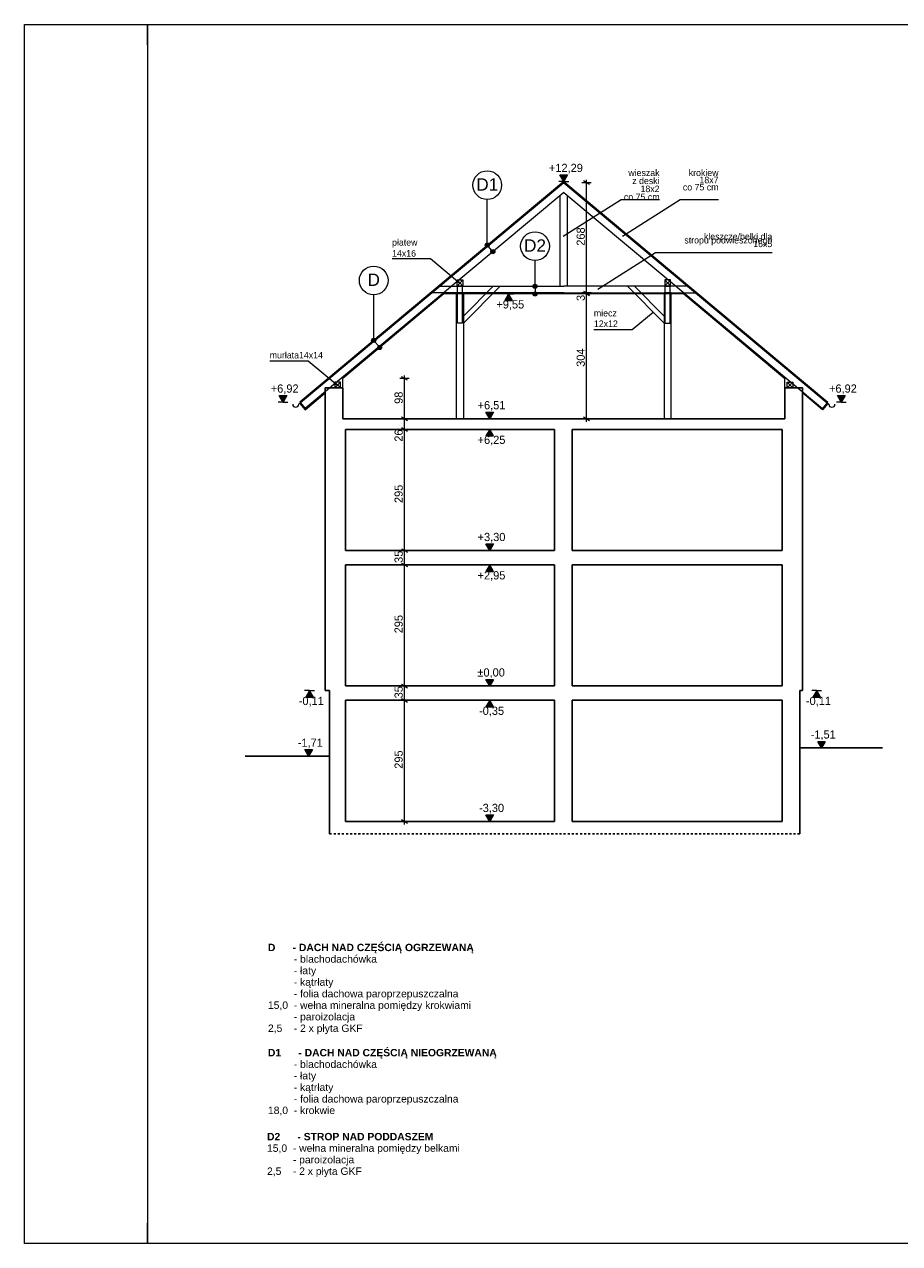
# Model space of a CAD drawing. Extents: x -128160 to 82695, y 7277 to 37028.
# Tile 13 of 14: x 40895 to 62213, y 7328 to 37028. Entities that reach past the tile are written whole.
import ezdxf

# ---------------------------------------------------------------- set-up
doc = ezdxf.new("R2010")
doc.units = 0
doc.header["$MEASUREMENT"] = 0
doc.linetypes.add('Hidden Line', pattern=[100, 50, -50])
doc.layers.add('Arch opisy', color=7, linetype='Continuous')
doc.layers.add('Arch wymiary', color=7, linetype='Continuous')
for name, color, linetype, lineweight in [('Arch opisy_Nr_Pióra__1', 7, 'Continuous', 25), ('Arch opisy_Nr_Pióra__21', 7, 'Continuous', 13), ('ARCH TABELA_Nr_Pióra__21', 7, 'Continuous', 13), ('Arch wymiary_Nr_Pióra__21', 7, 'Continuous', 13), ('INWENT DACH_Nr_Pióra__21', 7, 'Continuous', 13), ('INWENT KONST. DREWNIANA_Nr_Pióra__21', 7, 'Continuous', 13), ('INWENT OPISY_Nr_Pióra__21', 7, 'Continuous', 13), ('INWENT STROPY_Nr_Pióra__1', 7, 'Continuous', 25), ('INWENT TEREN_Nr_Pióra__1', 7, 'Continuous', 25), ('INWENT.ŚCIANY_Nr_Pióra__1', 7, 'Continuous', 25)]:
    doc.layers.add(name, color=color, linetype=linetype, lineweight=lineweight)
doc.styles.add('GENERATED_STYLE_1', font='txt')
doc.styles.add('GENERATED_STYLE_3', font='txt')
doc.styles.add('GENERATED_STYLE_4', font='arial.ttf')
doc.dimstyles.new('GENERATED_STYLE__1', dxfattribs={"dimtxt": 200, "dimasz": 114, "dimexe": 0.18, "dimexo": 0, "dimgap": 0.09, "dimtad": 1, "dimdec": 0, "dimlfac": 0.1, "dimzin": 0, "dimdsep": 46, "dimtxsty": 'GENERATED_STYLE_1', "dimblk": 'ARROWHEAD_2', "dimblk1": 'ARROWHEAD_2', "dimblk2": 'ARROWHEAD_2', "dimcen": 0.09, "dimclrd": 7, "dimclre": 7, "dimclrt": 7, "dimazin": 0, "dimtfac": 1, "dimtdec": 4, "dimtmove": 0, "dimatfit": 3, "dimfxl": 0, "dimtolj": 1, "dimtzin": 0, "dimarcsym": 0})

# ---------------------------------------------------------------- blocks, each defined once
blk = doc.blocks.new('Linia_2', base_point=(49551, 29157))
at = {"layer": 'Arch opisy_Nr_Pióra__21', "linetype": 'Continuous'}
for points in [[(49453, 29333), (49449, 29352), (49439, 29368), (49422, 29379), (49403, 29383), (49384, 29379), (49368, 29368), (49357, 29352), (49353, 29333), (49357, 29314), (49368, 29298), (49384, 29287), (49403, 29283), (49422, 29287), (49439, 29298), (49449, 29314)], [(49601, 29157), (49597, 29176), (49586, 29192), (49570, 29203), (49551, 29207), (49532, 29203), (49515, 29192), (49505, 29176), (49501, 29157), (49505, 29137), (49515, 29121), (49532, 29110), (49551, 29107), (49570, 29110), (49586, 29121), (49597, 29137)]]:
    blk.add_hatch(color=256, dxfattribs=at).paths.add_polyline_path(points, flags=0)
blk.add_line((49519, 29195), (49435, 29295), dxfattribs=at)
for centre in [(49403, 29333), (49551, 29157)]:
    blk.add_circle(centre, 50, dxfattribs=at)
blk = doc.blocks.new('Linia_3', base_point=(49403, 29333))
at = {"layer": 'Arch opisy_Nr_Pióra__21', "linetype": 'Continuous'}
blk.add_line((49403, 29333), (49403, 30441), dxfattribs=at)
blk.add_circle((49403, 30791), 350, dxfattribs=at)
blk = doc.blocks.new('Linia_4', base_point=(52169, 31655))
at = {"layer": 'Arch opisy_Nr_Pióra__21', "linetype": 'Continuous'}
blk.add_line((52169, 31655), (52169, 32762), dxfattribs=at)
blk.add_circle((52169, 33112), 350, dxfattribs=at)
blk = doc.blocks.new('Linia_5', base_point=(52305, 31491))
at = {"layer": 'Arch opisy_Nr_Pióra__21', "linetype": 'Continuous'}
for points in [[(52219, 31655), (52215, 31674), (52204, 31690), (52188, 31701), (52169, 31705), (52150, 31701), (52133, 31690), (52123, 31674), (52119, 31655), (52123, 31635), (52133, 31619), (52150, 31608), (52169, 31605), (52188, 31608), (52204, 31619), (52215, 31635)], [(52355, 31491), (52352, 31510), (52341, 31527), (52325, 31537), (52305, 31541), (52286, 31537), (52270, 31527), (52259, 31510), (52255, 31491), (52259, 31472), (52270, 31456), (52286, 31445), (52305, 31441), (52325, 31445), (52341, 31456), (52352, 31472)]]:
    blk.add_hatch(color=256, dxfattribs=at).paths.add_polyline_path(points, flags=0)
blk.add_line((52273, 31530), (52201, 31616), dxfattribs=at)
for centre in [(52169, 31655), (52305, 31491)]:
    blk.add_circle(centre, 50, dxfattribs=at)
blk = doc.blocks.new('Linia_14', base_point=(53332, 30648))
at = {"layer": 'Arch opisy_Nr_Pióra__21', "linetype": 'Continuous'}
blk.add_line((53332, 30648), (53332, 31275), dxfattribs=at)
blk.add_circle((53332, 31625), 350, dxfattribs=at)
blk = doc.blocks.new('Linia_15', base_point=(53332, 30648))
at = {"layer": 'Arch opisy_Nr_Pióra__21', "linetype": 'Continuous'}
for points in [[(53382, 30648), (53379, 30667), (53368, 30683), (53352, 30694), (53332, 30698), (53313, 30694), (53297, 30683), (53286, 30667), (53282, 30648), (53286, 30629), (53297, 30612), (53313, 30602), (53332, 30598), (53352, 30602), (53368, 30612), (53379, 30629)], [(53382, 30463), (53379, 30482), (53368, 30498), (53352, 30509), (53332, 30513), (53313, 30509), (53297, 30498), (53286, 30482), (53282, 30463), (53286, 30444), (53297, 30427), (53313, 30417), (53332, 30413), (53352, 30417), (53368, 30427), (53379, 30444)]]:
    blk.add_hatch(color=256, dxfattribs=at).paths.add_polyline_path(points, flags=0)
blk.add_line((53332, 30598), (53332, 30513), dxfattribs=at)
for centre in [(53332, 30648), (53332, 30463)]:
    blk.add_circle(centre, 50, dxfattribs=at)
blk = doc.blocks.new('Wymiary_1', base_point=(52231, 20913))
at = {"layer": 'Arch wymiary_Nr_Pióra__21', "linetype": 'Continuous'}
blk.add_hatch(color=256, dxfattribs=at).paths.add_polyline_path([(52231, 20913), (52138, 21073), (52324, 21073)], flags=0)
for p, q in [((52231, 20913), (52111, 20913)), ((52231, 20913), (52138, 21073)), ((52138, 21073), (52324, 21073)), ((52324, 21073), (52231, 20913)), ((52231, 20913), (52351, 20913))]:
    blk.add_line(p, q, dxfattribs=at)
at = {"layer": 'Arch wymiary_Nr_Pióra__21', "insert": (51930, 21105), "char_height": 200, "attachment_point": 7, "style": 'GENERATED_STYLE_1'}
blk.add_mtext('{±0,00}', dxfattribs=at)
blk = doc.blocks.new('Wymiary_2', base_point=(52231, 17613))
at = {"layer": 'Arch wymiary_Nr_Pióra__21', "linetype": 'Continuous'}
blk.add_hatch(color=256, dxfattribs=at).paths.add_polyline_path([(52231, 17613), (52138, 17773), (52324, 17773)], flags=0)
for p, q in [((52231, 17613), (52111, 17613)), ((52231, 17613), (52138, 17773)), ((52138, 17773), (52324, 17773)), ((52324, 17773), (52231, 17613)), ((52231, 17613), (52351, 17613))]:
    blk.add_line(p, q, dxfattribs=at)
at = {"layer": 'Arch wymiary_Nr_Pióra__21', "insert": (51969, 17805), "char_height": 200, "attachment_point": 7, "style": 'GENERATED_STYLE_1'}
blk.add_mtext('{-3,30}', dxfattribs=at)
blk = doc.blocks.new('Wymiary_3', base_point=(52231, 24213))
at = {"layer": 'Arch wymiary_Nr_Pióra__21', "linetype": 'Continuous'}
blk.add_hatch(color=256, dxfattribs=at).paths.add_polyline_path([(52231, 24213), (52138, 24373), (52324, 24373)], flags=0)
for p, q in [((52231, 24213), (52138, 24373)), ((52138, 24373), (52324, 24373)), ((52324, 24373), (52231, 24213)), ((52231, 24213), (52111, 24213)), ((52231, 24213), (52351, 24213))]:
    blk.add_line(p, q, dxfattribs=at)
at = {"layer": 'Arch wymiary_Nr_Pióra__21', "insert": (51934, 24405), "char_height": 200, "attachment_point": 7, "style": 'GENERATED_STYLE_1'}
blk.add_mtext('{+3,30}', dxfattribs=at)
blk = doc.blocks.new('Wymiary_4', base_point=(52231, 27423))
at = {"layer": 'Arch wymiary_Nr_Pióra__21', "linetype": 'Continuous'}
blk.add_hatch(color=256, dxfattribs=at).paths.add_polyline_path([(52231, 27423), (52138, 27583), (52324, 27583)], flags=0)
for p, q in [((52231, 27423), (52111, 27423)), ((52231, 27423), (52138, 27583)), ((52138, 27583), (52324, 27583)), ((52324, 27583), (52231, 27423)), ((52231, 27423), (52351, 27423))]:
    blk.add_line(p, q, dxfattribs=at)
at = {"layer": 'Arch wymiary_Nr_Pióra__21', "insert": (51934, 27615), "char_height": 200, "attachment_point": 7, "style": 'GENERATED_STYLE_1'}
blk.add_mtext('{+6,51}', dxfattribs=at)
blk = doc.blocks.new('Wymiary_5', base_point=(54034, 33203))
at = {"layer": 'Arch wymiary_Nr_Pióra__21', "linetype": 'Continuous'}
blk.add_hatch(color=256, dxfattribs=at).paths.add_polyline_path([(54034, 33203), (53941, 33363), (54127, 33363)], flags=0)
for p, q in [((54034, 33203), (53941, 33363)), ((53941, 33363), (54127, 33363)), ((54127, 33363), (54034, 33203)), ((54034, 33203), (53914, 33203)), ((54034, 33203), (54154, 33203))]:
    blk.add_line(p, q, dxfattribs=at)
at = {"layer": 'Arch wymiary_Nr_Pióra__21', "insert": (53672, 33395), "char_height": 200, "attachment_point": 7, "style": 'GENERATED_STYLE_1'}
blk.add_mtext('{+12,29}', dxfattribs=at)
blk = doc.blocks.new('Wymiary_6', base_point=(52690, 30463))
at = {"layer": 'Arch wymiary_Nr_Pióra__21', "linetype": 'Continuous'}
blk.add_hatch(color=256, dxfattribs=at).paths.add_polyline_path([(52690, 30463), (52597, 30303), (52783, 30303)], flags=0)
for p, q in [((52690, 30463), (52570, 30463)), ((52690, 30463), (52597, 30303)), ((52597, 30303), (52783, 30303)), ((52690, 30463), (52810, 30463)), ((52783, 30303), (52690, 30463))]:
    blk.add_line(p, q, dxfattribs=at)
at = {"layer": 'Arch wymiary_Nr_Pióra__21', "insert": (52392, 30071), "char_height": 200, "attachment_point": 7, "style": 'GENERATED_STYLE_1'}
blk.add_mtext('{+9,55}', dxfattribs=at)
blk = doc.blocks.new('Wymiary_7', base_point=(52231, 27163))
at = {"layer": 'Arch wymiary_Nr_Pióra__21', "linetype": 'Continuous'}
blk.add_hatch(color=256, dxfattribs=at).paths.add_polyline_path([(52231, 27163), (52138, 27003), (52324, 27003)], flags=0)
for p, q in [((52231, 27163), (52111, 27163)), ((52231, 27163), (52138, 27003)), ((52231, 27163), (52351, 27163)), ((52324, 27003), (52231, 27163)), ((52138, 27003), (52324, 27003))]:
    blk.add_line(p, q, dxfattribs=at)
at = {"layer": 'Arch wymiary_Nr_Pióra__21', "insert": (51934, 26771), "char_height": 200, "attachment_point": 7, "style": 'GENERATED_STYLE_1'}
blk.add_mtext('{+6,25}', dxfattribs=at)
blk = doc.blocks.new('Wymiary_8', base_point=(47840, 20803))
at = {"layer": 'Arch wymiary_Nr_Pióra__21', "linetype": 'Continuous'}
blk.add_hatch(color=256, dxfattribs=at).paths.add_polyline_path([(47840, 20803), (47747, 20643), (47933, 20643)], flags=0)
for p, q in [((47840, 20803), (47720, 20803)), ((47840, 20803), (47747, 20643)), ((47840, 20803), (47960, 20803)), ((47933, 20643), (47840, 20803)), ((47747, 20643), (47933, 20643))]:
    blk.add_line(p, q, dxfattribs=at)
at = {"layer": 'Arch wymiary_Nr_Pióra__21', "insert": (47578, 20411), "char_height": 200, "attachment_point": 7, "style": 'GENERATED_STYLE_1'}
blk.add_mtext('{-0,11}', dxfattribs=at)
blk = doc.blocks.new('Wymiary_9', base_point=(60193, 20803))
at = {"layer": 'Arch wymiary_Nr_Pióra__21', "linetype": 'Continuous'}
blk.add_hatch(color=256, dxfattribs=at).paths.add_polyline_path([(60193, 20803), (60100, 20643), (60286, 20643)], flags=0)
for p, q in [((60193, 20803), (60073, 20803)), ((60193, 20803), (60100, 20643)), ((60193, 20803), (60313, 20803)), ((60286, 20643), (60193, 20803)), ((60100, 20643), (60286, 20643))]:
    blk.add_line(p, q, dxfattribs=at)
at = {"layer": 'Arch wymiary_Nr_Pióra__21', "insert": (59931, 20411), "char_height": 200, "attachment_point": 7, "style": 'GENERATED_STYLE_1'}
blk.add_mtext('{-0,11}', dxfattribs=at)
blk = doc.blocks.new('Wymiary_10', base_point=(60311, 19403))
at = {"layer": 'Arch wymiary_Nr_Pióra__21', "linetype": 'Continuous'}
blk.add_hatch(color=256, dxfattribs=at).paths.add_polyline_path([(60311, 19403), (60218, 19563), (60403, 19563)], flags=0)
for p, q in [((60311, 19403), (60191, 19403)), ((60311, 19403), (60218, 19563)), ((60218, 19563), (60403, 19563)), ((60403, 19563), (60311, 19403)), ((60311, 19403), (60431, 19403))]:
    blk.add_line(p, q, dxfattribs=at)
at = {"layer": 'Arch wymiary_Nr_Pióra__21', "insert": (60048, 19595), "char_height": 200, "attachment_point": 7, "style": 'GENERATED_STYLE_1'}
blk.add_mtext('{-1,51}', dxfattribs=at)
blk = doc.blocks.new('Wymiary_11', base_point=(47817, 19203))
at = {"layer": 'Arch wymiary_Nr_Pióra__21', "linetype": 'Continuous'}
blk.add_hatch(color=256, dxfattribs=at).paths.add_polyline_path([(47817, 19203), (47724, 19363), (47910, 19363)], flags=0)
for p, q in [((47817, 19203), (47724, 19363)), ((47724, 19363), (47910, 19363)), ((47910, 19363), (47817, 19203)), ((47817, 19203), (47697, 19203)), ((47817, 19203), (47937, 19203))]:
    blk.add_line(p, q, dxfattribs=at)
at = {"layer": 'Arch wymiary_Nr_Pióra__21', "insert": (47554, 19395), "char_height": 200, "attachment_point": 7, "style": 'GENERATED_STYLE_1'}
blk.add_mtext('{-1,71}', dxfattribs=at)
blk = doc.blocks.new('Wymiary_12', base_point=(52231, 23863))
at = {"layer": 'Arch wymiary_Nr_Pióra__21', "linetype": 'Continuous'}
blk.add_hatch(color=256, dxfattribs=at).paths.add_polyline_path([(52231, 23863), (52138, 23703), (52324, 23703)], flags=0)
for p, q in [((52231, 23863), (52111, 23863)), ((52231, 23863), (52138, 23703)), ((52231, 23863), (52351, 23863)), ((52324, 23703), (52231, 23863)), ((52138, 23703), (52324, 23703))]:
    blk.add_line(p, q, dxfattribs=at)
at = {"layer": 'Arch wymiary_Nr_Pióra__21', "insert": (51934, 23471), "char_height": 200, "attachment_point": 7, "style": 'GENERATED_STYLE_1'}
blk.add_mtext('{+2,95}', dxfattribs=at)
blk = doc.blocks.new('Wymiary_13', base_point=(52231, 20563))
at = {"layer": 'Arch wymiary_Nr_Pióra__21', "linetype": 'Continuous'}
blk.add_hatch(color=256, dxfattribs=at).paths.add_polyline_path([(52231, 20563), (52138, 20403), (52324, 20403)], flags=0)
for p, q in [((52231, 20563), (52111, 20563)), ((52231, 20563), (52138, 20403)), ((52231, 20563), (52351, 20563)), ((52324, 20403), (52231, 20563)), ((52138, 20403), (52324, 20403))]:
    blk.add_line(p, q, dxfattribs=at)
at = {"layer": 'Arch wymiary_Nr_Pióra__21', "insert": (51969, 20171), "char_height": 200, "attachment_point": 7, "style": 'GENERATED_STYLE_1'}
blk.add_mtext('{-0,35}', dxfattribs=at)
blk = doc.blocks.new('*D39')
at = {"layer": 'Arch wymiary_Nr_Pióra__21', "linetype": 'Continuous'}
for p, q in [((50266, 20563), (50041, 20563)), ((50078, 20606), (50228, 20520)), ((50153, 17613), (50153, 20563)), ((50266, 17613), (50041, 17613)), ((50078, 17656), (50228, 17570)), ((50153, 17539), (50153, 17613))]:
    blk.add_line(p, q, dxfattribs=at)
at = {"layer": 'Arch wymiary_Nr_Pióra__21', "char_height": 200, "attachment_point": 7, "rotation": 90, "style": 'GENERATED_STYLE_1'}
for s, insert in [('{98}', (50113, 27785)), ('{26}', (50113, 26863)), ('{295}', (50113, 25368)), ('{35}', (50113, 23910)), ('{295}', (50113, 22196)), ('{35}', (50113, 20610)), ('{295}', (50113, 18896))]:
    blk.add_mtext(s, dxfattribs=dict(at, insert=insert))
blk = doc.blocks.new('ARROWHEAD_2')
at = {"color": 0, "linetype": 'Continuous', "lineweight": 0}
for p, q in [((0, 0), (-1, 0)), ((-0.38, -0.66), (0.38, 0.66))]:
    blk.add_line(p, q, dxfattribs=at)
blk = doc.blocks.new('*D41')
at = {"layer": 'Arch wymiary_Nr_Pióra__21', "linetype": 'Continuous'}
for p, q in [((50266, 20913), (50041, 20913)), ((50078, 20956), (50228, 20870)), ((50153, 20563), (50153, 20913)), ((50266, 20563), (50041, 20563)), ((50078, 20606), (50228, 20520))]:
    blk.add_line(p, q, dxfattribs=at)
at = {"layer": 'Arch wymiary_Nr_Pióra__21', "char_height": 200, "attachment_point": 7, "rotation": 90, "style": 'GENERATED_STYLE_1'}
for s, insert in [('{98}', (50113, 27785)), ('{26}', (50113, 26863)), ('{295}', (50113, 25368)), ('{35}', (50113, 23910)), ('{295}', (50113, 22196)), ('{35}', (50113, 20610)), ('{295}', (50113, 18896))]:
    blk.add_mtext(s, dxfattribs=dict(at, insert=insert))
blk = doc.blocks.new('*D42')
at = {"layer": 'Arch wymiary_Nr_Pióra__21', "linetype": 'Continuous'}
for p, q in [((50266, 23863), (50041, 23863)), ((50078, 23906), (50228, 23820)), ((50153, 20913), (50153, 23863)), ((50266, 20913), (50041, 20913)), ((50078, 20956), (50228, 20870))]:
    blk.add_line(p, q, dxfattribs=at)
at = {"layer": 'Arch wymiary_Nr_Pióra__21', "char_height": 200, "attachment_point": 7, "rotation": 90, "style": 'GENERATED_STYLE_1'}
for s, insert in [('{98}', (50113, 27785)), ('{26}', (50113, 26863)), ('{295}', (50113, 25368)), ('{35}', (50113, 23910)), ('{295}', (50113, 22196)), ('{35}', (50113, 20610)), ('{295}', (50113, 18896))]:
    blk.add_mtext(s, dxfattribs=dict(at, insert=insert))
blk = doc.blocks.new('*D43')
at = {"layer": 'Arch wymiary_Nr_Pióra__21', "linetype": 'Continuous'}
for p, q in [((50266, 24213), (50041, 24213)), ((50078, 24256), (50228, 24170)), ((50153, 23863), (50153, 24213)), ((50266, 23863), (50041, 23863)), ((50078, 23906), (50228, 23820))]:
    blk.add_line(p, q, dxfattribs=at)
at = {"layer": 'Arch wymiary_Nr_Pióra__21', "char_height": 200, "attachment_point": 7, "rotation": 90, "style": 'GENERATED_STYLE_1'}
for s, insert in [('{98}', (50113, 27785)), ('{26}', (50113, 26863)), ('{295}', (50113, 25368)), ('{35}', (50113, 23910)), ('{295}', (50113, 22196)), ('{35}', (50113, 20610)), ('{295}', (50113, 18896))]:
    blk.add_mtext(s, dxfattribs=dict(at, insert=insert))
blk = doc.blocks.new('*D44')
at = {"layer": 'Arch wymiary_Nr_Pióra__21', "linetype": 'Continuous'}
for p, q in [((50266, 27163), (50041, 27163)), ((50078, 27206), (50228, 27120)), ((50153, 24213), (50153, 27163)), ((50266, 24213), (50041, 24213)), ((50078, 24256), (50228, 24170))]:
    blk.add_line(p, q, dxfattribs=at)
at = {"layer": 'Arch wymiary_Nr_Pióra__21', "char_height": 200, "attachment_point": 7, "rotation": 90, "style": 'GENERATED_STYLE_1'}
for s, insert in [('{98}', (50113, 27785)), ('{26}', (50113, 26863)), ('{295}', (50113, 25368)), ('{35}', (50113, 23910)), ('{295}', (50113, 22196)), ('{35}', (50113, 20610)), ('{295}', (50113, 18896))]:
    blk.add_mtext(s, dxfattribs=dict(at, insert=insert))
blk = doc.blocks.new('*D45')
at = {"layer": 'Arch wymiary_Nr_Pióra__21', "linetype": 'Continuous'}
for p, q in [((50266, 27423), (50041, 27423)), ((50078, 27466), (50228, 27380)), ((50153, 27163), (50153, 27423)), ((50266, 27163), (50041, 27163)), ((50078, 27206), (50228, 27120))]:
    blk.add_line(p, q, dxfattribs=at)
at = {"layer": 'Arch wymiary_Nr_Pióra__21', "char_height": 200, "attachment_point": 7, "rotation": 90, "style": 'GENERATED_STYLE_1'}
for s, insert in [('{98}', (50113, 27785)), ('{26}', (50113, 26863)), ('{295}', (50113, 25368)), ('{35}', (50113, 23910)), ('{295}', (50113, 22196)), ('{35}', (50113, 20610)), ('{295}', (50113, 18896))]:
    blk.add_mtext(s, dxfattribs=dict(at, insert=insert))
blk = doc.blocks.new('*D46')
at = {"layer": 'Arch wymiary_Nr_Pióra__21', "linetype": 'Continuous'}
for p, q in [((50266, 28403), (50041, 28403)), ((50228, 28360), (50078, 28446)), ((50153, 28403), (50153, 28476)), ((50153, 27423), (50153, 28403)), ((50266, 27423), (50041, 27423)), ((50078, 27466), (50228, 27380))]:
    blk.add_line(p, q, dxfattribs=at)
at = {"layer": 'Arch wymiary_Nr_Pióra__21', "char_height": 200, "attachment_point": 7, "rotation": 90, "style": 'GENERATED_STYLE_1'}
for s, insert in [('{98}', (50113, 27785)), ('{26}', (50113, 26863)), ('{295}', (50113, 25368)), ('{35}', (50113, 23910)), ('{295}', (50113, 22196)), ('{35}', (50113, 20610)), ('{295}', (50113, 18896))]:
    blk.add_mtext(s, dxfattribs=dict(at, insert=insert))
blk = doc.blocks.new('*D47')
at = {"layer": 'Arch wymiary_Nr_Pióra__21', "linetype": 'Continuous'}
for p, q in [((54701, 30463), (54476, 30463)), ((54513, 30531), (54663, 30445)), ((54663, 30420), (54513, 30506)), ((54588, 27423), (54588, 30463)), ((54701, 27423), (54476, 27423)), ((54513, 27466), (54663, 27380)), ((54588, 27349), (54588, 27423))]:
    blk.add_line(p, q, dxfattribs=at)
at = {"layer": 'Arch wymiary_Nr_Pióra__21', "char_height": 200, "attachment_point": 7, "rotation": 90, "style": 'GENERATED_STYLE_1'}
for s, insert in [('{268}', (54548, 31637)), ('{3}', (54548, 30291)), ('{304}', (54548, 28687))]:
    blk.add_mtext(s, dxfattribs=dict(at, insert=insert))
blk = doc.blocks.new('*D48')
at = {"layer": 'Arch wymiary_Nr_Pióra__21', "linetype": 'Continuous'}
for p, q in [((54701, 30488), (54476, 30488)), ((54701, 30463), (54476, 30463)), ((54513, 30531), (54663, 30445)), ((54663, 30420), (54513, 30506)), ((54588, 30463), (54588, 30488))]:
    blk.add_line(p, q, dxfattribs=at)
at = {"layer": 'Arch wymiary_Nr_Pióra__21', "char_height": 200, "attachment_point": 7, "rotation": 90, "style": 'GENERATED_STYLE_1'}
for s, insert in [('{268}', (54548, 31637)), ('{3}', (54548, 30291)), ('{304}', (54548, 28687))]:
    blk.add_mtext(s, dxfattribs=dict(at, insert=insert))
blk = doc.blocks.new('*D49')
at = {"layer": 'Arch wymiary_Nr_Pióra__21', "linetype": 'Continuous'}
for p, q in [((54701, 33170), (54476, 33170)), ((54663, 33127), (54513, 33214)), ((54588, 33170), (54588, 33244)), ((54588, 30488), (54588, 33170)), ((54701, 30488), (54476, 30488)), ((54513, 30531), (54663, 30445)), ((54663, 30420), (54513, 30506))]:
    blk.add_line(p, q, dxfattribs=at)
at = {"layer": 'Arch wymiary_Nr_Pióra__21', "char_height": 200, "attachment_point": 7, "rotation": 90, "style": 'GENERATED_STYLE_1'}
for s, insert in [('{268}', (54548, 31637)), ('{3}', (54548, 30291)), ('{304}', (54548, 28687))]:
    blk.add_mtext(s, dxfattribs=dict(at, insert=insert))
blk = doc.blocks.new('Wymiary_23', base_point=(47195, 27828))
at = {"layer": 'Arch wymiary_Nr_Pióra__21', "linetype": 'Continuous'}
blk.add_hatch(color=256, dxfattribs=at).paths.add_polyline_path([(47195, 27828), (47102, 27988), (47287, 27988)], flags=0)
for p, q in [((47195, 27828), (47102, 27988)), ((47102, 27988), (47287, 27988)), ((47287, 27988), (47195, 27828)), ((47195, 27828), (47075, 27828)), ((47195, 27828), (47315, 27828))]:
    blk.add_line(p, q, dxfattribs=at)
at = {"layer": 'Arch wymiary_Nr_Pióra__21', "insert": (46897, 28020), "char_height": 200, "attachment_point": 7, "style": 'GENERATED_STYLE_1'}
blk.add_mtext('{+6,92}', dxfattribs=at)
blk = doc.blocks.new('Wymiary_24', base_point=(60792, 27828))
at = {"layer": 'Arch wymiary_Nr_Pióra__21', "linetype": 'Continuous'}
blk.add_hatch(color=256, dxfattribs=at).paths.add_polyline_path([(60792, 27828), (60699, 27988), (60885, 27988)], flags=0)
for p, q in [((60792, 27828), (60699, 27988)), ((60699, 27988), (60885, 27988)), ((60885, 27988), (60792, 27828)), ((60792, 27828), (60672, 27828)), ((60792, 27828), (60912, 27828))]:
    blk.add_line(p, q, dxfattribs=at)
at = {"layer": 'Arch wymiary_Nr_Pióra__21', "insert": (60494, 28020), "char_height": 200, "attachment_point": 7, "style": 'GENERATED_STYLE_1'}
blk.add_mtext('{+6,92}', dxfattribs=at)

msp = doc.modelspace()

# ---------------------------------------------------------------- linework, layer by layer
at = {"layer": 'ARCH TABELA_Nr_Pióra__21', "linetype": 'Continuous'}
for p, q in [((40895, 7328.4), (40895, 37028.4)), ((40895, 37028.4), (82695, 37028.4)), ((43895, 37028.4), (43895, 7328.4)), ((43895, 36528.4), (43895, 37028.4)), ((43895, 7328.4), (43895, 7828.4)), ((82695, 7328.4), (40895, 7328.4))]:
    msp.add_line(p, q, dxfattribs=at)
at = {"layer": 'INWENT DACH_Nr_Pióra__21', "linetype": 'Continuous'}
for p, q in [((54033.8, 33202.8), (47602.8, 27828.4)), ((54033.8, 33202.8), (60464.8, 27828.4)), ((51113.8, 30462.8), (48648.8, 28402.8)), ((56953.8, 30462.8), (51113.8, 30462.8)), ((56953.8, 30462.8), (59418.8, 28402.8)), ((48648.8, 28172.8), (48648.8, 28402.8)), ((59418.8, 28172.8), (59418.8, 28402.8)), ((47731.7, 27642.9), (48218.8, 28050)), ((60335.9, 27642.9), (59848.8, 28050)), ((47618.8, 27809.2), (47580.4, 27777.2)), ((47618.8, 27809.2), (47602.8, 27828.4)), ((47603.5, 27796.4), (47731.7, 27642.9)), ((60464.2, 27796.4), (60335.9, 27642.9)), ((60448.8, 27809.2), (60464.8, 27828.4)), ((60448.8, 27809.2), (60487.2, 27777.2))]:
    msp.add_line(p, q, dxfattribs=at)
for centre in [(47505.4, 27777.2), (60562.2, 27777.2)]:
    msp.add_arc(centre, 75, 180, 0, dxfattribs=at)
at = {"layer": 'INWENT KONST. DREWNIANA_Nr_Pióra__21', "linetype": 'Continuous'}
for p, q in [((54033.8, 33170.2), (47618.8, 27809.2)), ((54033.8, 33170.2), (60448.8, 27809.2)), ((54033.8, 32935.7), (47734.2, 27671.1)), ((53943.8, 30647.8), (53943.8, 32860.4)), ((54033.8, 32935.7), (60333.4, 27671.1)), ((54123.8, 30647.8), (54123.8, 32860.4)), ((51015.5, 30647.8), (54033.8, 30647.8)), ((51433.8, 30647.8), (51433.8, 30807.8)), ((51433.8, 30807.8), (51573.8, 30807.8)), ((51573.8, 30647.8), (51433.8, 30807.8)), ((51433.8, 30647.8), (51573.8, 30807.8)), ((51573.8, 30647.8), (51433.8, 30647.8)), ((51443.8, 29753.1), (51443.8, 30647.8)), ((51563.8, 29753.1), (51563.8, 30647.8)), ((51573.8, 30807.8), (51573.8, 30647.8)), ((51588.8, 29753.1), (52483.5, 30647.8)), ((51588.8, 29922.8), (52313.8, 30647.8)), ((57052.1, 30647.8), (54033.8, 30647.8)), ((56478.8, 29753.1), (55584.1, 30647.8)), ((56478.8, 29922.8), (55753.8, 30647.8)), ((56633.8, 30807.8), (56493.8, 30807.8)), ((56493.8, 30807.8), (56493.8, 30647.8)), ((56493.8, 30647.8), (56633.8, 30807.8)), ((56633.8, 30647.8), (56493.8, 30807.8)), ((56493.8, 30647.8), (56633.8, 30647.8)), ((56503.8, 29753.1), (56503.8, 30647.8)), ((56623.8, 29753.1), (56623.8, 30647.8)), ((56633.8, 30647.8), (56633.8, 30807.8)), ((54033.8, 30487.8), (50824, 30487.8)), ((51418.8, 27422.8), (51418.8, 30487.8)), ((51418.8, 30487.8), (51588.8, 30487.8)), ((51588.8, 30487.8), (51588.8, 27422.8)), ((54033.8, 30487.8), (57243.6, 30487.8)), ((56648.8, 30487.8), (56478.8, 30487.8)), ((56478.8, 30487.8), (56478.8, 27422.8)), ((56648.8, 27422.8), (56648.8, 30487.8)), ((51563.8, 29753.1), (51443.8, 29753.1)), ((56503.8, 29753.1), (56623.8, 29753.1)), ((48593.8, 28312.8), (48453.8, 28312.8)), ((48453.8, 28312.8), (48453.8, 28172.8)), ((48453.8, 28172.8), (48593.8, 28312.8)), ((48593.8, 28172.8), (48453.8, 28312.8)), ((48593.8, 28172.8), (48593.8, 28312.8)), ((59473.8, 28172.8), (59473.8, 28312.8)), ((59473.8, 28312.8), (59613.8, 28312.8)), ((59613.8, 28172.8), (59473.8, 28312.8)), ((59473.8, 28172.8), (59613.8, 28312.8)), ((59613.8, 28312.8), (59613.8, 28172.8)), ((48453.8, 28172.8), (48593.8, 28172.8)), ((59613.8, 28172.8), (59473.8, 28172.8)), ((47618.8, 27809.2), (47734.2, 27671.1)), ((60448.8, 27809.2), (60333.4, 27671.1))]:
    msp.add_line(p, q, dxfattribs=at)
at = {"layer": 'INWENT OPISY_Nr_Pióra__21', "linetype": 'Continuous'}
for p, q in [((55431.8, 32752.6), (54022.1, 31860.8)), ((56366.4, 32752.6), (55431.8, 32752.6)), ((56867.4, 32752.6), (55464.6, 31865.1)), ((57802, 32752.6), (56867.4, 32752.6)), ((49850.6, 31321.6), (50785.2, 31321.6)), ((50785.2, 31321.6), (51503.8, 30727.8)), ((56268.5, 31461.6), (54858.8, 30569.7)), ((59111.4, 31461.6), (56268.5, 31461.6)), ((55700.8, 29596.9), (56212.4, 30019.6)), ((54766.3, 29596.9), (55700.8, 29596.9)), ((46870.6, 28836.6), (47805.2, 28836.6)), ((47805.2, 28836.6), (48523.8, 28242.8))]:
    msp.add_line(p, q, dxfattribs=at)
at = {"layer": 'INWENT STROPY_Nr_Pióra__1', "linetype": 'Continuous'}
for p, q in [((48648.8, 27422.8), (59418.8, 27422.8)), ((48718.8, 27162.8), (53808.8, 27162.8)), ((54238.8, 27162.8), (59348.8, 27162.8)), ((48718.8, 24212.8), (53808.8, 24212.8)), ((54238.8, 24212.8), (59348.8, 24212.8)), ((48718.8, 23862.8), (53808.8, 23862.8)), ((54238.8, 23862.8), (59348.8, 23862.8)), ((48328.8, 20802.8), (48218.8, 20802.8)), ((48718.8, 20912.8), (53808.8, 20912.8)), ((54238.8, 20912.8), (59348.8, 20912.8)), ((59778.8, 20802.8), (59848.8, 20802.8)), ((48718.8, 20562.8), (53808.8, 20562.8)), ((54238.8, 20562.8), (59348.8, 20562.8)), ((48718.8, 17612.8), (53808.8, 17612.8)), ((54238.8, 17612.8), (59348.8, 17612.8))]:
    msp.add_line(p, q, dxfattribs=at)
at = {"layer": 'INWENT STROPY_Nr_Pióra__1', "linetype": 'Hidden Line'}
msp.add_line((48328.8, 17312.8), (59778.8, 17312.8), dxfattribs=at)
at = {"layer": 'INWENT TEREN_Nr_Pióra__1', "linetype": 'Continuous'}
for p, q in [((59778.8, 19402.8), (61795, 19402.8)), ((48328.8, 19202.8), (46272.6, 19202.8))]:
    msp.add_line(p, q, dxfattribs=at)
at = {"layer": 'INWENT.ŚCIANY_Nr_Pióra__1', "linetype": 'Continuous'}
for p, q in [((48218.8, 28172.8), (48218.8, 20802.8)), ((48648.8, 28172.8), (48218.8, 28172.8)), ((48648.8, 27422.8), (48648.8, 28172.8)), ((59418.8, 27422.8), (59418.8, 28172.8)), ((59418.8, 28172.8), (59848.8, 28172.8)), ((59848.8, 20802.8), (59848.8, 28172.8)), ((48718.8, 27162.8), (48718.8, 24212.8)), ((53808.8, 24212.8), (53808.8, 27162.8)), ((54238.8, 24212.8), (54238.8, 27162.8)), ((59348.8, 27162.8), (59348.8, 24212.8)), ((48718.8, 23862.8), (48718.8, 20912.8)), ((53808.8, 20912.8), (53808.8, 23862.8)), ((54238.8, 20912.8), (54238.8, 23862.8)), ((59348.8, 23862.8), (59348.8, 20912.8)), ((48328.8, 17312.8), (48328.8, 20802.8)), ((59778.8, 20802.8), (59778.8, 17312.8)), ((48718.8, 17612.8), (48718.8, 20562.8)), ((53808.8, 17612.8), (53808.8, 20562.8)), ((54238.8, 17612.8), (54238.8, 20562.8)), ((59348.8, 20562.8), (59348.8, 17612.8))]:
    msp.add_line(p, q, dxfattribs=at)

# ---------------------------------------------------------------- block references
at = {"layer": 'Arch opisy', "linetype": 'Continuous'}
for name, p in [('Linia_4', (52168.8, 31654.6)), ('Linia_14', (53332.4, 30647.8)), ('Linia_5', (52305.4, 31491.2)), ('Linia_3', (49403.3, 29333.1)), ('Linia_15', (53332.4, 30647.8)), ('Linia_2', (49550.8, 29156.6))]:
    msp.add_blockref(name, p, dxfattribs=at)
at = {"layer": 'Arch wymiary', "linetype": 'Continuous'}
for name, p in [('Wymiary_5', (54033.8, 33202.8)), ('Wymiary_6', (52689.8, 30462.8)), ('Wymiary_23', (47194.5, 27828.4)), ('Wymiary_24', (60791.8, 27828.4)), ('Wymiary_4', (52231.2, 27422.8)), ('Wymiary_7', (52231.2, 27162.8)), ('Wymiary_3', (52231.2, 24212.8)), ('Wymiary_12', (52231.2, 23862.8)), ('Wymiary_1', (52231.2, 20912.8)), ('Wymiary_8', (47840.3, 20802.8)), ('Wymiary_9', (60193.1, 20802.8)), ('Wymiary_13', (52231.2, 20562.8)), ('Wymiary_11', (47817, 19202.8)), ('Wymiary_10', (60310.6, 19402.8)), ('Wymiary_2', (52231.2, 17612.8))]:
    msp.add_blockref(name, p, dxfattribs=at)

# ---------------------------------------------------------------- texts
at = {"layer": 'Arch opisy_Nr_Pióra__1', "linetype": 'Continuous', "char_height": 180, "width": 6374.89, "attachment_point": 1, "style": 'GENERATED_STYLE_4'}
for s, insert, line_spacing_factor in [('\\A1;{\\fArial|b1|i0|c0|p38;D      - DACH NAD CZĘŚCIĄ OGRZEWANĄ\\P\\fArial|b0|i0|c0|p38;         - blachodachówka\\P         - łaty\\P         - kątrłaty\\P         - folia dachowa paroprzepuszczalna\\P15,0  - wełna mineralna pomiędzy krokwiami\\P         - paroizolacja\\P2,5    - 2 x płyta GKF}', (46827.4, 14632.9), 0.937154), ('\\A1;{\\fArial|b1|i0|c0|p38;D1      - DACH NAD CZĘŚCIĄ NIEOGRZEWANĄ\\P\\fArial|b0|i0|c0|p38;         - blachodachówka\\P         - łaty\\P         - kątrłaty\\P         - folia dachowa paroprzepuszczalna\\P18,0  - krokwie}', (46827.4, 12070), 0.937017), ('\\A1;{\\fArial|b1|i0|c0|p38;D2      - STROP NAD PODDASZEM\\P\\fArial|b0|i0|c0|p38;15,0  - wełna mineralna pomiędzy belkami\\P         - paroizolacja\\P2,5    - 2 x płyta GKF}', (46805.4, 10024.7), 0.935003)]:
    msp.add_mtext(s, dxfattribs=dict(at, insert=insert, line_spacing_factor=line_spacing_factor))
at = {"layer": 'Arch opisy_Nr_Pióra__21', "linetype": 'Continuous', "char_height": 300, "attachment_point": 2, "style": 'GENERATED_STYLE_4'}
for s, insert in [('{D1}', (52168.8, 33279.2)), ('{D2}', (53332.4, 31792.2)), ('{D}', (49403.3, 30957.8))]:
    msp.add_mtext(s, dxfattribs=dict(at, insert=insert))
at = {"layer": 'INWENT OPISY_Nr_Pióra__21', "linetype": 'Continuous', "char_height": 160, "style": 'GENERATED_STYLE_3'}
for s, insert, width, attachment_point, line_spacing_factor in [('{wieszak \\Pz deski 18x2\\Pco 75 cm}', (56366.4, 33493.2), 911.005, 3, 0.73375), ('{krokiew 18x7\\Pco 75 cm}', (57802, 33493.2), 911.005, 3, 0.656218), ('{płatew 14x16}', (49850.6, 31798.6), 911.005, 1, 1.004977), ('{kleszcze/belki dla stropu podwieszonego  16x5}', (59111.4, 31941.3), 2220.404, 3, 0.335235), ('{miecz 12x12}', (54766.3, 30074), 911.005, 1, 0.966889)]:
    msp.add_mtext(s, dxfattribs=dict(at, insert=insert, width=width, attachment_point=attachment_point, line_spacing_factor=line_spacing_factor))
at = {"layer": 'INWENT OPISY_Nr_Pióra__21', "linetype": 'Continuous', "insert": (46870.6, 29050.8), "char_height": 160, "attachment_point": 1, "style": 'GENERATED_STYLE_3'}
msp.add_mtext('{murłata14x14}', dxfattribs=at)

# ---------------------------------------------------------------- dimensions: what is measured, and where the dimension line sits
at = {"layer": 'Arch wymiary', "linetype": 'Continuous'}
for base, p1, p2, picture, middle in [((54588.2, 27422.8), (54957.3, 30487.8), (54033.8, 33170.2), '*D49', (54448.2, 31864.7)), ((54588.2, 27422.8), (54598.7, 27422.8), (55032.3, 30462.8), '*D47', (54448.2, 28914.5)), ((54588.2260399, 27422.829765), (55032.2644225, 30462.829765), (54957.3099029, 30487.829765), '*D48', (54448.2260399, 30367.3653652)), ((50153.5, 17612.8), (50609.4, 27422.8), (48648.8, 28402.8), '*D46', (50013.5, 27936.6)), ((50153.5, 17612.8), (50377.3, 17612.8), (50469.5, 20562.8), '*D39', (50013.5, 19123.5)), ((50153.5, 17612.8), (50469.5, 20562.8), (50482.6, 20912.8), '*D41', (50013.5, 20761.6)), ((50153.5, 17612.8), (50482.6, 20912.8), (50341.7, 23862.8), '*D42', (50013.5, 22423.5)), ((50153.5, 17612.8), (50341.7, 23862.8), (50499.7, 24212.8), '*D43', (50013.5, 24061.6)), ((50153.5, 17612.8), (50499.7, 24212.8), (50647.4, 27162.8), '*D44', (50013.5, 25595.5)), ((50153.5, 17612.8), (50647.4, 27162.8), (50609.4, 27422.8), '*D45', (50013.5, 27015.2))]:
    dim = msp.add_linear_dim(base=base, p1=p1, p2=p2, angle=90, dimstyle='GENERATED_STYLE__1', dxfattribs=at)
    dim.commit()
    dim.dimension.update_dxf_attribs({"geometry": picture, "text_midpoint": middle})

doc.saveas('drawing.dxf')
